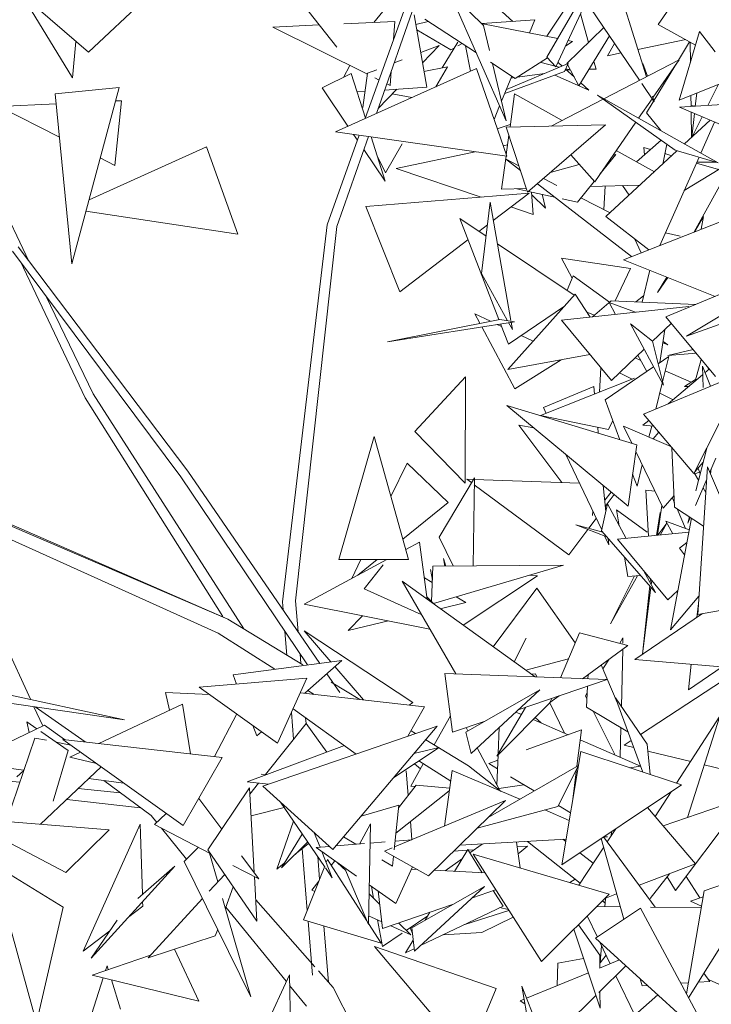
# Model space of a CAD drawing. Header units: millimetres. Extents: x -14485 to 13127, y -18923 to 3272.
# Tile 89 of 119: x 10884 to 11062, y 2694 to 2947. Entities that reach past the tile are written whole.
import ezdxf

# ---------------------------------------------------------------- set-up
doc = ezdxf.new("R2010")
doc.units = ezdxf.units.MM
doc.layers.add('G-IMPT', color=7, linetype='Continuous', lineweight=5)

# ---------------------------------------------------------------- blocks, each defined once
blk = doc.blocks.new('ÁRVORES ORNAMENTAIS - Pequeno e Médio Porte - Ipê-roxo-2865575-CORTE_CALÇADA')
at = {"layer": 'G-IMPT', "color": 253, "true_color": 0xaaaaaa}
for p, q in [((7233.04, 2921.65), (7256.33, 2986.64)), ((7235.92, 2922.95), (7258.26, 2986.58)), ((7161.84, 2938.67), (7189.91, 2965.05)), ((7279.75, 2937.44), (7296.63, 2966.36)), ((7282.1, 2934.89), (7296.63, 2966.36)), ((7308.37, 2945.83), (7319.09, 2961.37)), ((7157.72, 2932.07), (7144.43, 2953.92)), ((7145.83, 2952.62), (7161.84, 2938.67)), ((7254.76, 2954.09), (7263.49, 2945.51)), ((7254.76, 2954.09), (7269.27, 2921.08)), ((7286.97, 2953.74), (7279.74, 2942.78)), ((7298.72, 2953.5), (7305.35, 2932.39)), ((7225.69, 2939.97), (7216.96, 2951.03)), ((7235.27, 2946.36), (7239.85, 2951.99)), ((7266.41, 2950.79), (7271.03, 2946.6)), ((7291.1, 2949.88), (7303.6, 2931.48)), ((7248.85, 2929.67), (7245.63, 2948.29)), ((7261.61, 2938.5), (7248.36, 2947.16)), ((7276.68, 2946.99), (7263.15, 2946.05)), ((7276.68, 2946.99), (7275.31, 2943.65)), ((7288.41, 2948.57), (7290.47, 2941.21)), ((7221.17, 2945.7), (7209.23, 2945.15)), ((7233.59, 2933.02), (7209.23, 2945.15)), ((7240.66, 2946.61), (7227.51, 2946)), ((7240.32, 2941.96), (7240.66, 2946.61)), ((7249.25, 2946.58), (7246.05, 2945.85)), ((7282.54, 2942.22), (7262.89, 2946.1)), ((7263.49, 2945.51), (7265, 2939.15)), ((7294.39, 2945.04), (7284.93, 2935.8)), ((7308.37, 2945.83), (7317.99, 2940.52)), ((7255.02, 2939.33), (7246.3, 2944.41)), ((7295.85, 2942.89), (7288, 2930.02)), ((7303.16, 2939.38), (7315.46, 2941.92)), ((7319.03, 2944.01), (7313.77, 2926.36)), ((7319.03, 2944.01), (7323.08, 2938.77)), ((7158.63, 2941.47), (7157.72, 2932.07)), ((7247.31, 2938.59), (7252.07, 2940.44)), ((7247.76, 2935.98), (7252.07, 2940.44)), ((7256.84, 2941.3), (7252.85, 2934.65)), ((7255.02, 2939.33), (7255.95, 2939.83)), ((7256.87, 2940.31), (7257.95, 2940.89)), ((7258.85, 2940.31), (7260.11, 2933.81)), ((7284.61, 2940.34), (7286.36, 2941.47)), ((7286.36, 2941.47), (7285.24, 2941.69)), ((7297.17, 2940.95), (7295.34, 2937.77)), ((7316.44, 2941.38), (7313.59, 2936.66)), ((7316.59, 2941.3), (7316.67, 2936.08)), ((7271.64, 2931.95), (7279.89, 2937.28)), ((7279.75, 2937.44), (7282.1, 2934.89)), ((7295.34, 2937.77), (7298.84, 2938.49)), ((7261.66, 2934.51), (7225.37, 2918.2)), ((7227.42, 2932.2), (7229.05, 2935.28)), ((7240.48, 2935.94), (7242.54, 2936.74)), ((7248.14, 2933.74), (7254.2, 2934.92)), ((7251.19, 2929.8), (7254.2, 2934.92)), ((7261.66, 2934.51), (7269.43, 2911.92)), ((7271.64, 2931.95), (7265.28, 2936.11)), ((7265.8, 2935.77), (7269.27, 2921.08)), ((7285.2, 2935.77), (7269.33, 2929.12)), ((7278.3, 2936), (7281.88, 2935.12)), ((7282.17, 2935.05), (7282.99, 2934.84)), ((7282.64, 2936.07), (7283.68, 2935.13)), ((7284.29, 2933.7), (7285.2, 2935.77)), ((7284.56, 2934.33), (7286.77, 2932.33)), ((7284.61, 2934.44), (7285.78, 2934.16)), ((7285.08, 2935.5), (7288, 2930.02)), ((7292.39, 2934.32), (7290.61, 2934.3)), ((7291.83, 2936.31), (7292.39, 2934.32)), ((7294.43, 2926.73), (7313.74, 2936.74)), ((7304.41, 2935.75), (7305.66, 2932.55)), ((7312.92, 2935.55), (7305.39, 2923.07)), ((7307.12, 2927.16), (7313.74, 2936.74)), ((7221.92, 2929.49), (7229.42, 2933.2)), ((7229.42, 2933.2), (7233.06, 2921.69)), ((7232.38, 2924.45), (7233.62, 2933.27)), ((7233.62, 2933.27), (7235.98, 2934.19)), ((7236.58, 2931.53), (7235.46, 2932.09)), ((7239.46, 2930.1), (7239.73, 2933.79)), ((7270.74, 2932.54), (7268.09, 2926.09)), ((7284.29, 2933.7), (7268.9, 2928.06)), ((7270.54, 2932.05), (7271.32, 2932.16)), ((7272.14, 2932.27), (7279.19, 2933.25)), ((7281.78, 2932.78), (7290.53, 2928.92)), ((7284.4, 2933.97), (7285.78, 2934.16)), ((7328.2, 2932.16), (7313.77, 2926.36)), ((7169.74, 2929.64), (7153.26, 2927.98)), ((7169.74, 2929.64), (7157.56, 2884.25)), ((7221.92, 2929.49), (7228.59, 2919.65)), ((7238.03, 2928.95), (7248.85, 2929.67)), ((7239.46, 2930.1), (7238.58, 2930.53)), ((7288.47, 2930.79), (7290.53, 2928.92)), ((7304.16, 2930.65), (7307.38, 2925.91)), ((7323.91, 2930.44), (7321.17, 2924.99)), ((7153.26, 2927.98), (7157.56, 2884.25)), ((7230.92, 2928.47), (7232.96, 2928.61)), ((7236.37, 2924.23), (7241.14, 2929.15)), ((7239.99, 2927.96), (7245.06, 2927.05)), ((7271.43, 2927.95), (7270.27, 2919.47)), ((7271.43, 2927.95), (7283.65, 2921.15)), ((7323.85, 2910.24), (7292.81, 2927.63)), ((7312.76, 2913.46), (7292.81, 2927.63)), ((7303.36, 2921.72), (7306.83, 2926.73)), ((7306.92, 2927.4), (7307.38, 2925.91)), ((7316.81, 2927.58), (7316.86, 2924.72)), ((7317.92, 2924.78), (7318.31, 2928.18)), ((7153.51, 2925.43), (7138.81, 2924.74)), ((7154.36, 2916.84), (7138.81, 2924.74)), ((7168.63, 2909.58), (7170.3, 2926.22)), ((7170.3, 2926.22), (7168.8, 2926.15)), ((7267.6, 2924.89), (7266.17, 2921.41)), ((7280.86, 2919.7), (7294.23, 2926.63)), ((7332.31, 2925.69), (7313.91, 2924.53)), ((7327.99, 2918.54), (7313.91, 2924.53)), ((7316.85, 2925.01), (7317.93, 2924.84)), ((7305.39, 2923.07), (7309.03, 2918.55)), ((7316.88, 2923.27), (7316.99, 2916.82)), ((7317.01, 2916.83), (7317.71, 2922.92)), ((7319.7, 2922.07), (7317.13, 2916.95)), ((7266.99, 2919.02), (7270.35, 2920.06)), ((7269.27, 2919.45), (7294.82, 2920)), ((7269.27, 2919.45), (7274.8, 2902.68)), ((7274.8, 2902.68), (7294.82, 2920)), ((7292.05, 2905.34), (7302.63, 2920.66)), ((7315.15, 2915.11), (7321.72, 2921.21)), ((7319.37, 2912.75), (7322.91, 2920.7)), ((7146.53, 2884.99), (7130.65, 2917.73)), ((7223.24, 2894.3), (7231.49, 2917.33)), ((7269.43, 2911.92), (7225.37, 2918.2)), ((7225.72, 2893.88), (7233.83, 2917)), ((7230.03, 2917.54), (7231.04, 2916.05)), ((7234.57, 2916.89), (7238.16, 2905.55)), ((7269.97, 2917.31), (7269.29, 2912.33)), ((7192.22, 2914.34), (7161.98, 2900.75)), ((7192.22, 2914.34), (7200.3, 2891.9)), ((7238.21, 2907.71), (7242.54, 2915.09)), ((7269.64, 2914.84), (7268.51, 2914.6)), ((7309.12, 2916.05), (7302.81, 2910.48)), ((7304.87, 2912.3), (7304.68, 2914.21)), ((7304.68, 2914.21), (7306.44, 2913.68)), ((7309.55, 2909.92), (7310.58, 2915.01)), ((7232.66, 2913.66), (7238.16, 2905.55)), ((7236.16, 2911.87), (7238.21, 2907.71)), ((7261.33, 2913.08), (7240.98, 2908.76)), ((7269.24, 2911.95), (7268.08, 2903.44)), ((7285.89, 2912.28), (7292.05, 2905.34)), ((7293.41, 2907.31), (7297.49, 2912.35)), ((7294.95, 2896.4), (7313.22, 2913.33)), ((7297.49, 2912.35), (7296.76, 2912.15)), ((7297.61, 2913.38), (7307.4, 2907.93)), ((7308.81, 2889.01), (7318.89, 2911.68)), ((7310.09, 2912.6), (7311.87, 2912.08)), ((7323.85, 2910.24), (7312.76, 2913.46)), ((7168.63, 2909.58), (7164.87, 2911.49)), ((7272.96, 2908.24), (7269.12, 2911.23)), ((7272.57, 2909.45), (7269.12, 2911.23)), ((7288.1, 2909.79), (7280.92, 2907.84)), ((7326.19, 2909.9), (7315.1, 2903.15)), ((7318.23, 2910.19), (7323.91, 2908.51)), ((7323.22, 2910.42), (7318.32, 2910.39)), ((7262.88, 2901.45), (7240.98, 2908.76)), ((7317.66, 2892.47), (7326.7, 2908.87)), ((7301.48, 2886.14), (7277.32, 2904.86)), ((7282.31, 2904.43), (7278.87, 2906.2)), ((7287.6, 2900.12), (7291.93, 2905.48)), ((7290.84, 2904.13), (7303.72, 2904.53)), ((7294.39, 2898.21), (7294.71, 2904.25)), ((7300.93, 2901.94), (7299.18, 2904.39)), ((7233.16, 2899.01), (7275.16, 2902.45)), ((7265.97, 2895.42), (7275.16, 2902.45)), ((7268.08, 2903.44), (7274.48, 2903.63)), ((7274.36, 2903.05), (7272.06, 2903.56)), ((7281.78, 2901.41), (7275.05, 2902.9)), ((7275.81, 2902.73), (7276.27, 2896.98)), ((7275.86, 2902.04), (7279.36, 2898.6)), ((7278.5, 2902.14), (7279.36, 2898.6)), ((7241.94, 2877.06), (7233.16, 2899.01)), ((7262.98, 2881.77), (7265.14, 2900.12)), ((7270.49, 2869.74), (7265.14, 2900.12)), ((7276.27, 2896.98), (7270.51, 2898.9)), ((7287.6, 2900.12), (7283.72, 2900.98)), ((7296, 2897.37), (7288.5, 2901.24)), ((7200.3, 2891.9), (7161.19, 2897.78)), ((7305.94, 2887.88), (7294.95, 2896.4)), ((7317.69, 2892.49), (7320.08, 2896.4)), ((7319.42, 2893.19), (7320.08, 2896.4)), ((7211.76, 2797.38), (7223.24, 2894.3)), ((7215.07, 2797.62), (7225.72, 2893.88)), ((7264.11, 2891.38), (7257.34, 2895.9)), ((7267.4, 2869.93), (7257.34, 2895.9)), ((7262.28, 2892.6), (7264.45, 2894.26)), ((7326.55, 2895.96), (7299.43, 2885.33)), ((7314.06, 2891.38), (7310.25, 2892.24)), ((7241.94, 2877.06), (7259.45, 2890.44)), ((7286.81, 2876.23), (7267.02, 2889.44)), ((7303.99, 2887.12), (7302.25, 2890.74)), ((7185.56, 2829.49), (7142.32, 2887.53)), ((7187.44, 2830.97), (7143.76, 2888.66)), ((7161.02, 2849.78), (7144.32, 2884.85)), ((7301.25, 2883.09), (7283.48, 2885.71)), ((7283.48, 2885.71), (7286.25, 2880.59)), ((7323.06, 2875.91), (7299.43, 2885.33)), ((7269.57, 2869.8), (7262.98, 2881.77)), ((7286.49, 2881.18), (7284.97, 2877.46)), ((7286.49, 2881.18), (7295.83, 2874.39)), ((7301.25, 2883.09), (7297.32, 2874.75)), ((7304.25, 2874.45), (7306.21, 2882.63)), ((7308.17, 2876.89), (7310.61, 2880.88)), ((7310.85, 2880.78), (7308.17, 2876.89)), ((7310.32, 2870.61), (7333.83, 2880.4)), ((7287.06, 2876.51), (7269.68, 2857.06)), ((7290.9, 2870.56), (7287.06, 2876.51)), ((7336.13, 2877.94), (7315.71, 2865.7)), ((7163.09, 2850.87), (7150.87, 2876.06)), ((7296.3, 2874.79), (7291.47, 2870.62)), ((7297.43, 2871.26), (7295.75, 2874.32)), ((7302.52, 2871.8), (7295.75, 2874.32)), ((7296.3, 2874.79), (7318.09, 2873.84)), ((7304.64, 2876.07), (7302.67, 2874.51)), ((7341.1, 2874.76), (7315.71, 2865.7)), ((7262.55, 2868.97), (7261.26, 2871.4)), ((7265.28, 2869.51), (7261.26, 2871.4)), ((7284.25, 2873.37), (7269.85, 2863.6)), ((7283.49, 2869.77), (7316.25, 2873.26)), ((7290.06, 2871.85), (7291.99, 2871.08)), ((7267.69, 2869.99), (7238.75, 2864.24)), ((7271.39, 2869.39), (7238.75, 2864.24)), ((7268.08, 2868.19), (7266.99, 2868.7)), ((7267.69, 2869.99), (7271.39, 2869.39)), ((7269.85, 2863.6), (7267.83, 2868.83)), ((7270.91, 2867.37), (7269.92, 2869.16)), ((7270.91, 2867.37), (7270.57, 2869.26)), ((7283.49, 2869.77), (7296.35, 2854.23)), ((7301.28, 2868.86), (7309.71, 2853.09)), ((7301.28, 2868.86), (7306.96, 2864.39)), ((7306.96, 2864.37), (7311.73, 2868.93)), ((7323.17, 2855.3), (7310.32, 2870.61)), ((7271.47, 2852.12), (7263.02, 2868.07)), ((7308.82, 2858.86), (7310.13, 2867.4)), ((7276.2, 2864.36), (7273.11, 2865.81)), ((7309.71, 2853.09), (7306.96, 2864.39)), ((7309.6, 2863.97), (7310.89, 2863.45)), ((7309.66, 2864.34), (7310.89, 2863.45)), ((7290.79, 2860.96), (7269.68, 2857.06)), ((7296.35, 2854.23), (7304.79, 2862.3)), ((7317.38, 2862.2), (7310.87, 2860.73)), ((7318.13, 2861.3), (7310.87, 2860.73)), ((7271.47, 2852.12), (7283.41, 2859.6)), ((7302.47, 2860.08), (7303.92, 2859.45)), ((7305.49, 2856.6), (7303.19, 2860.77)), ((7308.38, 2858.56), (7311.09, 2860.41)), ((7311.09, 2860.41), (7309.51, 2853.93)), ((7317.91, 2854.14), (7319.48, 2859.69)), ((7293.66, 2857.49), (7293.31, 2851.26)), ((7294.77, 2849.31), (7307.21, 2857.77)), ((7301.71, 2854.6), (7298.44, 2856.23)), ((7304.61, 2845.61), (7330.77, 2856.53)), ((7310.19, 2856.73), (7316.89, 2853.82)), ((7317.56, 2830.34), (7330.77, 2856.53)), ((7321.81, 2852.79), (7319.76, 2857.93)), ((7319.92, 2852.49), (7319.76, 2857.93)), ((7320.42, 2856.27), (7321.55, 2857.23)), ((7321.39, 2857.09), (7320.86, 2858.06)), ((7245.82, 2841.14), (7258.79, 2855.18)), ((7258.77, 2827.88), (7258.79, 2855.18)), ((7278.12, 2845.23), (7302.32, 2854.84)), ((7309.43, 2853.62), (7307.79, 2846.94)), ((7310.97, 2848.27), (7319.82, 2855.76)), ((7315.16, 2852.73), (7318.02, 2854.54)), ((7163.09, 2850.87), (7201.79, 2790.4)), ((7291.84, 2852.71), (7278.91, 2847.3)), ((7291.84, 2852.71), (7292.03, 2850.76)), ((7312.22, 2849.33), (7308.8, 2851.05)), ((7315.16, 2852.73), (7316.25, 2852.73)), ((7161.02, 2849.78), (7196.38, 2793.61)), ((7294.77, 2849.31), (7298.55, 2839.05)), ((7300.66, 2821.98), (7269.43, 2847.86)), ((7302.85, 2837.75), (7269.43, 2847.86)), ((7278.91, 2847.3), (7279.61, 2845.82)), ((7295.57, 2841.67), (7278.14, 2845.23)), ((7295.57, 2841.67), (7296.74, 2843.95)), ((7304.47, 2842.77), (7305.95, 2844.02)), ((7317.56, 2830.34), (7304.61, 2845.61)), ((7258.77, 2827.88), (7245.82, 2841.14)), ((7276.37, 2842.11), (7272.57, 2842.8)), ((7283.64, 2828), (7272.57, 2842.8)), ((7292.84, 2842.23), (7292.98, 2840.74)), ((7301.59, 2838.13), (7299.45, 2842.56)), ((7311.64, 2837.32), (7299.45, 2842.56)), ((7307.23, 2842.51), (7304.47, 2842.77)), ((7306.72, 2842.56), (7306.02, 2839.73)), ((7308.51, 2841.01), (7307.12, 2839.26)), ((7226.26, 2808.25), (7235.36, 2839.86)), ((7244.16, 2808.21), (7235.36, 2839.86)), ((7300.66, 2821.98), (7302.85, 2837.75)), ((7309.66, 2821.48), (7302.61, 2836.03)), ((7312.62, 2821.68), (7311.93, 2836.97)), ((7320.87, 2836.9), (7318.08, 2825.86)), ((7284.64, 2835.26), (7293.87, 2815.87)), ((7317.77, 2830.76), (7319.95, 2833.25)), ((7323.23, 2834.28), (7321.69, 2830.73)), ((7187.44, 2830.97), (7221.35, 2781.53)), ((7243.78, 2833.02), (7239.65, 2824.42)), ((7254.4, 2822.88), (7243.78, 2833.02)), ((7304.27, 2832.59), (7302.94, 2827.14)), ((7317.66, 2830.54), (7318.79, 2828.65)), ((7319.03, 2830.73), (7317.82, 2830.27)), ((7318.55, 2794.14), (7321.11, 2832.11)), ((7318.63, 2831.74), (7319.2, 2830.3)), ((7335.81, 2797.17), (7321.11, 2832.11)), ((7322.03, 2831.52), (7321.88, 2830.29)), ((7185.56, 2829.49), (7218.18, 2781.12)), ((7252.06, 2813.98), (7261.1, 2829.28)), ((7260.85, 2828.85), (7259.14, 2828.92)), ((7260.35, 2828.02), (7259.14, 2828.92)), ((7260.76, 2806.61), (7261.1, 2829.28)), ((7288.18, 2827.83), (7261.09, 2828.84)), ((7301.8, 2830.21), (7302.94, 2827.14)), ((7320.9, 2828.89), (7317.96, 2822.11)), ((7285.38, 2809.45), (7261.07, 2827.48)), ((7294.26, 2827.29), (7294.9, 2820.57)), ((7296.31, 2825.59), (7294.62, 2823.46)), ((7305.2, 2826.1), (7305.92, 2814.23)), ((7305.2, 2826.1), (7307.56, 2825.82)), ((7319.95, 2826.7), (7320.67, 2825.49)), ((7297.1, 2824.94), (7294.78, 2821.87)), ((7309.66, 2821.48), (7312.48, 2824.71)), ((7312, 2824.16), (7312.57, 2822.85)), ((7197.73, 2792.88), (7130.55, 2821.72)), ((7197.09, 2793.15), (7130.55, 2821.72)), ((7197.73, 2792.88), (7131.15, 2821.94)), ((7254.4, 2822.88), (7242.69, 2813.49)), ((7291.58, 2820.68), (7291.51, 2819.53)), ((7293.81, 2815.63), (7295.34, 2822.56)), ((7300.15, 2813.66), (7295.34, 2822.56)), ((7298.37, 2816.94), (7297.69, 2821.01)), ((7297.69, 2821.01), (7305.56, 2815.29)), ((7308.2, 2814.46), (7309.36, 2822.09)), ((7312.62, 2821.68), (7320.08, 2816.85)), ((7313.24, 2821.27), (7315.41, 2816.24)), ((7195.2, 2789.26), (7129.15, 2819.09)), ((7292.47, 2818.82), (7290.54, 2816.27)), ((7308.9, 2820.32), (7307.91, 2814.43)), ((7308.9, 2820.32), (7308.17, 2814.46)), ((7312.12, 2814.85), (7310.34, 2818.1)), ((7316.37, 2815.88), (7310.34, 2818.1)), ((7316.93, 2818.89), (7311.58, 2790.14)), ((7316.41, 2819.23), (7315.99, 2817.56)), ((7316.65, 2819.07), (7315.99, 2817.56)), ((7290.32, 2815.98), (7285.38, 2809.45)), ((7295.15, 2814.09), (7287.24, 2817.19)), ((7287.24, 2817.19), (7294.12, 2815.28)), ((7307.67, 2799.77), (7293.81, 2815.63)), ((7308.3, 2814.47), (7310.59, 2817.59)), ((7308.89, 2814.53), (7310.59, 2817.59)), ((7252.06, 2813.98), (7255.68, 2806.58)), ((7294.61, 2814.3), (7295.71, 2811.99)), ((7295.56, 2813.63), (7295.71, 2811.99)), ((7297.96, 2813.44), (7316.26, 2815.27)), ((7297.96, 2813.44), (7310.88, 2797.85)), ((7247.03, 2812.72), (7243.44, 2810.8)), ((7247.03, 2812.72), (7249, 2798)), ((7313.87, 2811.13), (7315.76, 2812.58)), ((7313.87, 2811.13), (7315.18, 2809.45)), ((7238.62, 2808.22), (7217.29, 2796.8)), ((7244.16, 2808.21), (7226.26, 2808.25)), ((7231.89, 2808.24), (7229.55, 2803.36)), ((7236.13, 2808.23), (7231.11, 2804.2)), ((7253.15, 2808.46), (7253.49, 2806.57)), ((7253.15, 2808.46), (7253.79, 2806.57)), ((7300.57, 2803.9), (7299.74, 2808.84)), ((7232.75, 2800.68), (7237.65, 2806.85)), ((7250.31, 2802.89), (7249.81, 2805.67)), ((7250.11, 2797.39), (7250.45, 2806.55)), ((7250.45, 2806.55), (7284.01, 2806.75)), ((7250.57, 2796.94), (7284.01, 2806.75)), ((7307.67, 2799.77), (7304.61, 2805.42)), ((7250.29, 2802.34), (7248.25, 2803.57)), ((7258.23, 2791.37), (7277.37, 2804.08)), ((7275.33, 2804.2), (7277.37, 2804.08)), ((7296.15, 2791.66), (7303.07, 2804.08)), ((7296.15, 2791.66), (7302.33, 2804.03)), ((7300.57, 2803.9), (7303.85, 2804.14)), ((7306.41, 2803.25), (7306.3, 2802.28)), ((7306.73, 2802.86), (7306.59, 2801.75)), ((7232.75, 2800.68), (7247.46, 2794.12)), ((7276.76, 2778.06), (7242.54, 2802.64)), ((7242.54, 2802.64), (7256.3, 2778.83)), ((7277.2, 2800.83), (7265.98, 2785.81)), ((7277.2, 2800.83), (7287.07, 2786.78)), ((7306.21, 2801.43), (7304.34, 2783.86)), ((7306.51, 2801.09), (7304.37, 2783.89)), ((7310.88, 2797.85), (7313.47, 2800.28)), ((7215.07, 2797.62), (7215.76, 2789.68)), ((7248.93, 2798.54), (7250.84, 2796.68)), ((7258.9, 2797.17), (7256.42, 2798.66)), ((7318.86, 2798.79), (7311.58, 2790.14)), ((7211.76, 2797.38), (7211.93, 2795.26)), ((7249.66, 2790.32), (7217.29, 2796.8)), ((7258.9, 2797.17), (7252.34, 2795.6)), ((7318.74, 2796.95), (7318.32, 2793.36)), ((7335.81, 2797.17), (7318.55, 2794.14)), ((7197.73, 2792.88), (7197.09, 2793.15)), ((7216.94, 2781.18), (7197.73, 2792.88)), ((7232.34, 2793.79), (7228.6, 2789.96)), ((7319.8, 2794.36), (7302.34, 2782.51)), ((7239.05, 2792.44), (7228.6, 2789.96)), ((7209.76, 2780.01), (7195.2, 2789.26)), ((7212.37, 2789.73), (7212.86, 2783.66)), ((7224.22, 2781.91), (7217.33, 2789.94)), ((7245.27, 2771.5), (7217.33, 2789.94)), ((7274.4, 2788.05), (7271.32, 2781.97)), ((7283.26, 2777.82), (7288.18, 2789.4)), ((7288.18, 2789.4), (7300.55, 2786.13)), ((7298.48, 2786.76), (7299.32, 2788.06)), ((7299.29, 2786.76), (7299.32, 2788.06)), ((7146.98, 2772.2), (7140.22, 2786.92)), ((7288.95, 2777.6), (7300.55, 2786.13)), ((7298.92, 2770.45), (7299.25, 2785.17)), ((7216.26, 2783.97), (7216.48, 2781.46)), ((7285.33, 2782.68), (7274.35, 2779.79)), ((7294.16, 2780.12), (7295.79, 2782.63)), ((7342.78, 2779.16), (7302.34, 2782.51)), ((7227.02, 2782.28), (7199.02, 2778.6)), ((7217.48, 2773.84), (7227.02, 2782.28)), ((7232.62, 2772.13), (7225.25, 2780.72)), ((7293.73, 2781.12), (7297.82, 2771.49)), ((7316.91, 2781.3), (7316.14, 2774.71)), ((7324.81, 2780.65), (7316.14, 2774.71)), ((7171.07, 2766.98), (7121.93, 2777.63)), ((7218.04, 2777.7), (7190.29, 2775.45)), ((7199.95, 2776.23), (7199.02, 2778.6)), ((7218.04, 2777.7), (7210.45, 2761.01)), ((7223.17, 2778.87), (7226.47, 2774.07)), ((7255.47, 2763.82), (7253.54, 2778.93)), ((7295.23, 2777.37), (7253.54, 2778.93)), ((7272.34, 2769.57), (7295.23, 2777.37)), ((7275.77, 2778.78), (7276.81, 2778.83)), ((7276.81, 2778.83), (7277.2, 2778.05)), ((7290.33, 2777.55), (7290.39, 2778.67)), ((7190.29, 2775.45), (7210.45, 2761.01)), ((7231.62, 2772.24), (7224.25, 2776.73)), ((7289.95, 2770.28), (7290.23, 2775.66)), ((7325.18, 2777.23), (7303.85, 2763.23)), ((7129.58, 2773.05), (7171.07, 2766.98)), ((7181.66, 2774.01), (7182.71, 2769.48)), ((7181.66, 2774.01), (7192.96, 2773.54)), ((7216.34, 2773.96), (7248.31, 2770.36)), ((7219.91, 2773.56), (7218.31, 2774.57)), ((7277.9, 2774.72), (7258.89, 2763.82)), ((7277.9, 2774.72), (7260.3, 2758.39)), ((7280.55, 2771.44), (7282.91, 2773.17)), ((7280.55, 2771.44), (7281.01, 2772.52)), ((7289.67, 2773.22), (7290.14, 2773.94)), ((7289.67, 2773.22), (7290.06, 2772.44)), ((7304.45, 2753.58), (7297.37, 2772.71)), ((7297.37, 2772.71), (7305.57, 2760.72)), ((7150.08, 2765.44), (7147.81, 2770.38)), ((7161, 2761.34), (7148.13, 2770.34)), ((7186.04, 2771.04), (7164.51, 2760.95)), ((7186.04, 2771.04), (7188.07, 2758.29)), ((7230.72, 2758.23), (7214.48, 2769.86)), ((7244.03, 2762.83), (7248.31, 2770.36)), ((7244.32, 2770.81), (7245.27, 2771.5)), ((7266.91, 2757.71), (7280.56, 2771.44)), ((7274.25, 2770.22), (7266.91, 2757.71)), ((7280.49, 2771.36), (7284.31, 2763.59)), ((7289.95, 2770.28), (7300.61, 2763.96)), ((7194.23, 2757.59), (7199.97, 2768.52)), ((7214.04, 2768.9), (7214.59, 2762.01)), ((7217.69, 2767.56), (7217.82, 2766.05)), ((7254.93, 2768.06), (7250.73, 2760.61)), ((7271.76, 2769.03), (7273.19, 2768.41)), ((7276.75, 2767.6), (7278.3, 2766.25)), ((7291.65, 2769.27), (7297.33, 2757.95)), ((7313.13, 2750.69), (7324.27, 2767.99)), ((7315.89, 2741.88), (7324.27, 2767.99)), ((7130.5, 2755.99), (7150.56, 2765.67)), ((7148.56, 2764.71), (7146, 2766.48)), ((7146.58, 2763.75), (7146, 2766.48)), ((7155.65, 2761.95), (7150.56, 2765.67)), ((7205.15, 2762.92), (7204.13, 2765.54)), ((7251.55, 2765.43), (7206.69, 2749.94)), ((7217.82, 2766.05), (7207.4, 2752.99)), ((7217.82, 2766.05), (7223.12, 2758.68)), ((7224.72, 2733.64), (7251.55, 2765.43)), ((7255.47, 2763.82), (7263.9, 2766.69)), ((7259, 2765.02), (7259.46, 2764.15)), ((7267.52, 2765.09), (7267.24, 2758.27)), ((7276.24, 2767.09), (7285.22, 2763.2)), ((7298.62, 2757.4), (7298.79, 2765.04)), ((7148.07, 2762.34), (7140.74, 2740.87)), ((7148.07, 2762.34), (7151.01, 2761.76)), ((7156.66, 2759.09), (7149.55, 2764.02)), ((7205.15, 2762.92), (7206.33, 2763.96)), ((7245.97, 2763.5), (7244.81, 2764.21)), ((7258.89, 2763.82), (7260.3, 2758.39)), ((7288.68, 2764.46), (7274.46, 2759.3)), ((7288.68, 2764.46), (7287.49, 2755.07)), ((7153.54, 2761.25), (7157.3, 2760.5)), ((7186.21, 2739.81), (7155.22, 2761.99)), ((7155.22, 2761.99), (7196.2, 2757.37)), ((7227.71, 2760.39), (7202.68, 2751.09)), ((7240.35, 2752.16), (7252.06, 2759.91)), ((7252.06, 2759.91), (7245.57, 2758.34)), ((7259.63, 2755.18), (7248.58, 2761.91)), ((7261.8, 2759.78), (7267.58, 2748.98)), ((7288.35, 2761.85), (7303.84, 2755.14)), ((7301.46, 2761.66), (7299.65, 2760.47)), ((7302.12, 2759.87), (7299.65, 2760.47)), ((7306.32, 2752.96), (7305.57, 2760.72)), ((7156.66, 2759.09), (7152.74, 2746.09)), ((7159.78, 2758.73), (7157.02, 2757.43)), ((7157.02, 2757.43), (7163.93, 2755.76)), ((7186.21, 2739.81), (7196.2, 2757.37)), ((7267.23, 2758.03), (7266.91, 2750.22)), ((7283.6, 2729.71), (7288.52, 2758.88)), ((7314.35, 2750.29), (7288.52, 2758.88)), ((7316.75, 2756.31), (7305.73, 2758.99)), ((7130.5, 2755.99), (7145.24, 2754.07)), ((7149.48, 2740.16), (7165.08, 2754.93)), ((7247.97, 2755.73), (7244.74, 2750)), ((7247.25, 2754.44), (7245.71, 2755.71)), ((7255.02, 2751.25), (7246.83, 2756.45)), ((7268.03, 2748.63), (7259.63, 2755.18)), ((7264.66, 2741.91), (7287.88, 2755.29)), ((7267.17, 2756.66), (7264.79, 2755.79)), ((7267.08, 2754.41), (7264.79, 2755.79)), ((7287.88, 2755.29), (7282.59, 2744.74)), ((7301.09, 2754.7), (7303.84, 2755.14)), ((7328.16, 2753.54), (7320.25, 2755.46)), ((7115.78, 2753.89), (7144.18, 2750.95)), ((7145.21, 2753.97), (7143.45, 2752.37)), ((7207.75, 2752.97), (7206.28, 2753.05)), ((7244.1, 2747.56), (7243.56, 2753.9)), ((7253.38, 2739.7), (7255.41, 2754.01)), ((7272.79, 2746.6), (7255.41, 2754.01)), ((7276.49, 2748.73), (7270.4, 2752.4)), ((7287.4, 2754.33), (7286.34, 2745.95)), ((7161.89, 2751.91), (7170.96, 2750.73)), ((7177.94, 2742.39), (7165.76, 2751.4)), ((7192.51, 2733.58), (7203.27, 2749.54)), ((7202.68, 2751.09), (7208.18, 2750.45)), ((7204.49, 2727.71), (7203.27, 2749.54)), ((7205.61, 2750.75), (7203.36, 2747.93)), ((7224.72, 2733.64), (7206.69, 2749.94)), ((7246.16, 2750.21), (7241.63, 2744.4)), ((7244.74, 2750), (7245.92, 2749.9)), ((7254.76, 2749.42), (7246.16, 2750.21)), ((7267.4, 2749.32), (7273.82, 2750.34)), ((7314.35, 2750.29), (7283.6, 2729.71)), ((7159.22, 2749.39), (7170, 2748.27)), ((7254.66, 2748.72), (7240.94, 2737.91)), ((7307.62, 2742.14), (7311.74, 2748.54)), ((7309.67, 2739.72), (7330.76, 2747.05)), ((7312.87, 2723.1), (7330.76, 2747.05)), ((7156.25, 2746.57), (7175.21, 2744.41)), ((7196.11, 2738.91), (7190.2, 2746.82)), ((7212.18, 2744.45), (7203.67, 2742.32)), ((7222.57, 2729.29), (7211.23, 2745.84)), ((7241.7, 2745.1), (7231.98, 2742.23)), ((7241.7, 2745.1), (7240.48, 2733.57)), ((7269.15, 2746.3), (7240.56, 2734.32)), ((7249.34, 2726.93), (7269.15, 2746.3)), ((7261.85, 2739.17), (7282.59, 2744.74)), ((7285.85, 2743.08), (7282.71, 2744.98)), ((7305.64, 2744.46), (7317.95, 2729.99)), ((7179.39, 2740.62), (7177.94, 2742.39)), ((7178.79, 2740.07), (7181.86, 2742.92)), ((7285.53, 2741.17), (7279.26, 2743.84)), ((7156.03, 2727.74), (7129.38, 2741.8)), ((7129.38, 2741.8), (7167.14, 2738.71)), ((7160.46, 2707.56), (7175.11, 2740.23)), ((7175.11, 2740.23), (7175.7, 2722.27)), ((7178.79, 2740.07), (7193.18, 2732.61)), ((7214.56, 2740.97), (7210.29, 2728.63)), ((7234.37, 2740.28), (7231.57, 2735.08)), ((7234.37, 2740.28), (7233.87, 2714.35)), ((7245.06, 2736.21), (7244.67, 2740.84)), ((7156.03, 2727.74), (7167.14, 2738.71)), ((7187.08, 2731.19), (7180.6, 2739.13)), ((7216.85, 2737.64), (7211.46, 2728.98)), ((7219.9, 2737.99), (7221.4, 2734.25)), ((7227.48, 2736.91), (7230.64, 2735.01)), ((7307.62, 2718.86), (7294.34, 2736.9)), ((7294.35, 2736.91), (7295.38, 2736.97)), ((7297.46, 2738.99), (7295.27, 2735.64)), ((7296.37, 2738.26), (7296.27, 2737.17)), ((7211.46, 2728.98), (7218.24, 2735.62)), ((7218.48, 2735.26), (7214.96, 2732.41)), ((7223.82, 2734.45), (7220.38, 2734.17)), ((7232.83, 2735.19), (7225.52, 2734.59)), ((7238.2, 2735.63), (7234.28, 2735.31)), ((7245, 2736.18), (7240.72, 2735.83)), ((7257.33, 2734.75), (7284.72, 2736.34)), ((7263.12, 2735.08), (7259.93, 2732.78)), ((7272.87, 2728.93), (7271.98, 2735.6)), ((7272.15, 2734.34), (7274.8, 2734.52)), ((7272.39, 2732.53), (7274.8, 2734.52)), ((7288.31, 2724.99), (7274.74, 2735.76)), ((7284.61, 2735.69), (7283.84, 2736.29)), ((7299.51, 2715.72), (7293.76, 2736.51)), ((7190.04, 2734.23), (7186.5, 2730.59)), ((7192.51, 2733.58), (7205.18, 2715.24)), ((7193, 2732.7), (7195.12, 2725.32)), ((7205.67, 2726.12), (7201.23, 2732.06)), ((7216.84, 2733.93), (7218.11, 2717.97)), ((7220.38, 2734.17), (7230.81, 2726.86)), ((7220.8, 2731.88), (7221.3, 2726.08)), ((7221.85, 2733.14), (7224.55, 2726.41)), ((7239.96, 2734.07), (7238.02, 2733.26)), ((7249.34, 2726.93), (7238.02, 2733.26)), ((7240.31, 2731.97), (7240.03, 2729.35)), ((7255.78, 2733.23), (7259.26, 2733.47)), ((7256.01, 2728.06), (7259.38, 2733.67)), ((7263.1, 2727.71), (7259.38, 2733.67)), ((7259.49, 2733.48), (7261.06, 2733.59)), ((7278.33, 2704.84), (7260.78, 2732.47)), ((7260.78, 2732.47), (7295.79, 2722.23)), ((7294.38, 2734.27), (7288, 2724.51)), ((7291.69, 2730.16), (7288.27, 2732.84)), ((7155.31, 2718.89), (7138.14, 2729.42)), ((7162.52, 2705.76), (7184.06, 2729.36)), ((7174.53, 2721.04), (7184.06, 2729.36)), ((7203.61, 2695.77), (7186.5, 2730.59)), ((7199, 2729.58), (7205.67, 2726.12)), ((7212.2, 2730.18), (7210.29, 2728.63)), ((7217.18, 2715.62), (7222.6, 2729.37)), ((7222.98, 2730.33), (7223.29, 2731.11)), ((7233.45, 2715.35), (7223.29, 2731.11)), ((7224.28, 2729.57), (7225.23, 2730.77)), ((7225.93, 2730.28), (7228, 2728.24)), ((7237.29, 2731), (7240.03, 2729.35)), ((7245.19, 2729.25), (7240.93, 2719.78)), ((7258.01, 2731.39), (7253.57, 2728.18)), ((7317.95, 2729.99), (7303.49, 2724.47)), ((7148.49, 2689.08), (7137.51, 2728.82)), ((7196.89, 2727.24), (7192.93, 2722.93)), ((7205.18, 2715.24), (7204.54, 2726.71)), ((7224.55, 2726.41), (7222.78, 2728.99)), ((7233.87, 2714.35), (7227.94, 2728.37)), ((7246.48, 2728.53), (7244.9, 2728.6)), ((7263.82, 2727.68), (7250.76, 2728.32)), ((7311.32, 2727.46), (7306.31, 2721.04)), ((7337.01, 2729.01), (7316.22, 2695.53)), ((7337.01, 2729.01), (7320.24, 2723.02)), ((7219.28, 2723.24), (7221.09, 2725.53)), ((7234.07, 2724.58), (7240.93, 2719.78)), ((7235.19, 2721.16), (7234.64, 2724.18)), ((7287.02, 2726.01), (7285.69, 2725.18)), ((7310.72, 2726.68), (7312.87, 2723.1)), ((7319.07, 2721.23), (7315.56, 2726.7)), ((7197.06, 2718.56), (7199.08, 2724.06)), ((7219.28, 2723.24), (7220.05, 2722.89)), ((7234.02, 2722.31), (7236.72, 2719.65)), ((7237.49, 2713.32), (7236.32, 2723.01)), ((7263.67, 2724.12), (7245.06, 2713.55)), ((7263.67, 2724.12), (7245.7, 2707.5)), ((7260.6, 2721.28), (7266.57, 2723.34)), ((7268.48, 2719.11), (7265.97, 2723.13)), ((7278.33, 2704.84), (7295.79, 2722.23)), ((7297.7, 2722.26), (7294.66, 2721.1)), ((7315.67, 2696.54), (7320.24, 2723.02)), ((7175.77, 2720.28), (7175.81, 2719.08)), ((7191.18, 2721.04), (7177.2, 2705.84)), ((7196.35, 2721.04), (7203.61, 2695.77)), ((7220.07, 2703.5), (7204.87, 2720.73)), ((7237.49, 2713.32), (7255.72, 2719.6)), ((7268.48, 2719.11), (7247.28, 2708.96)), ((7294.77, 2719.86), (7294.02, 2720.46)), ((7294.87, 2721.04), (7294.69, 2718.97)), ((7316.72, 2720.42), (7319.98, 2721.54)), ((7319.56, 2719.1), (7316.72, 2720.42)), ((7155.31, 2718.89), (7148.49, 2689.08)), ((7172.22, 2716.39), (7175.81, 2719.08)), ((7212.73, 2699.78), (7197.17, 2718.84)), ((7233.91, 2716.62), (7237.27, 2715.1)), ((7243.59, 2712.89), (7249.17, 2716.66)), ((7248.45, 2715.47), (7249.68, 2717.52)), ((7269.97, 2717.99), (7258.61, 2714.38)), ((7269.81, 2718.26), (7267.68, 2718.73)), ((7290.14, 2716.6), (7292.74, 2711.16)), ((7303.83, 2718.63), (7292.28, 2710.84)), ((7292.54, 2718.99), (7298.62, 2718.94)), ((7303.83, 2718.63), (7322.22, 2684.32)), ((7306.38, 2718.87), (7319.5, 2718.75)), ((7169.26, 2715.48), (7162.52, 2705.76)), ((7217.18, 2715.62), (7237.14, 2709.63)), ((7218.33, 2715.27), (7219.44, 2701.39)), ((7222.35, 2714.07), (7223.62, 2699.47)), ((7237.14, 2709.63), (7233.88, 2714.69)), ((7237.44, 2708.73), (7236.2, 2715.59)), ((7239.61, 2714.05), (7244.79, 2711.71)), ((7241.68, 2714.77), (7244.79, 2711.71)), ((7271.08, 2716.25), (7263.06, 2712.32)), ((7287.87, 2714.34), (7293.34, 2706.52)), ((7160.46, 2707.56), (7167.36, 2712.74)), ((7194.47, 2711.48), (7195.08, 2713.14)), ((7237.44, 2708.73), (7242.54, 2712.18)), ((7245.22, 2712.08), (7244.59, 2713.56)), ((7245.06, 2713.55), (7245.7, 2707.5)), ((7253.06, 2711.73), (7263.06, 2712.32)), ((7293.44, 2692.87), (7286.71, 2713.19)), ((7194.47, 2711.48), (7177.2, 2705.84)), ((7243.43, 2707.12), (7245.4, 2710.39)), ((7322.03, 2683.87), (7292.28, 2710.84)), ((7293.37, 2709.86), (7296.03, 2704.29)), ((7162.78, 2701.37), (7177.84, 2706.54)), ((7190.23, 2694.65), (7183.97, 2708.05)), ((7258.01, 2682.1), (7235.42, 2708.7)), ((7266.74, 2697.96), (7235.42, 2708.7)), ((7245.63, 2708.17), (7243.43, 2707.12)), ((7293.37, 2703.2), (7293.34, 2706.52)), ((7293.82, 2708.9), (7293.44, 2704.55)), ((7294.97, 2706.5), (7293.44, 2704.55)), ((7282.57, 2704.41), (7282.42, 2698.71)), ((7289.21, 2705.67), (7282.57, 2704.41)), ((7298.42, 2705.27), (7293.3, 2703.17)), ((7166.21, 2702.55), (7166.61, 2703.8)), ((7166.92, 2702.79), (7166.61, 2703.8)), ((7198.57, 2668.68), (7213.51, 2701.49)), ((7213.51, 2701.49), (7214.04, 2680.26)), ((7224.79, 2698.15), (7220.97, 2702.48)), ((7290.42, 2701.99), (7274.5, 2695.46)), ((7293.13, 2696.92), (7300.08, 2703.77)), ((7321.7, 2699.74), (7320.14, 2701.85)), ((7162.72, 2691.53), (7165.62, 2700.67)), ((7162.78, 2701.37), (7190.23, 2694.65)), ((7170.06, 2692.61), (7167.73, 2700.16)), ((7297.49, 2701.22), (7302.35, 2691.04)), ((7304.24, 2698.63), (7303.73, 2700.46)), ((7314.21, 2699.27), (7316.17, 2699.39)), ((7318.71, 2699.55), (7321.7, 2699.74)), ((7324.12, 2698.98), (7321.35, 2700.22)), ((7217.94, 2693.4), (7213.58, 2698.74)), ((7241.29, 2665.85), (7224.79, 2698.15)), ((7260.42, 2683.01), (7266.74, 2697.96)), ((7280.98, 2655.81), (7273.3, 2698.5)), ((7287.76, 2662.08), (7273.3, 2698.5)), ((7293.44, 2692.87), (7293.41, 2697.2)), ((7304.24, 2698.63), (7305.65, 2698.72)), ((7273.89, 2695.21), (7272.85, 2694.78)), ((7274.11, 2694.01), (7272.85, 2694.78)), ((7283.96, 2687.88), (7292.36, 2696.16)), ((7302.35, 2691.04), (7308.33, 2696.29))]:
    blk.add_line(p, q, dxfattribs=at)

msp = doc.modelspace()

# ---------------------------------------------------------------- block references
at = {"layer": 'G-IMPT', "color": 253, "true_color": 0xaaaaaa}
msp.add_blockref('ÁRVORES ORNAMENTAIS - Pequeno e Médio Porte - Ipê-roxo-2865575-CORTE_CALÇADA', (3740.319, 0), dxfattribs=at)

doc.saveas('drawing.dxf')
